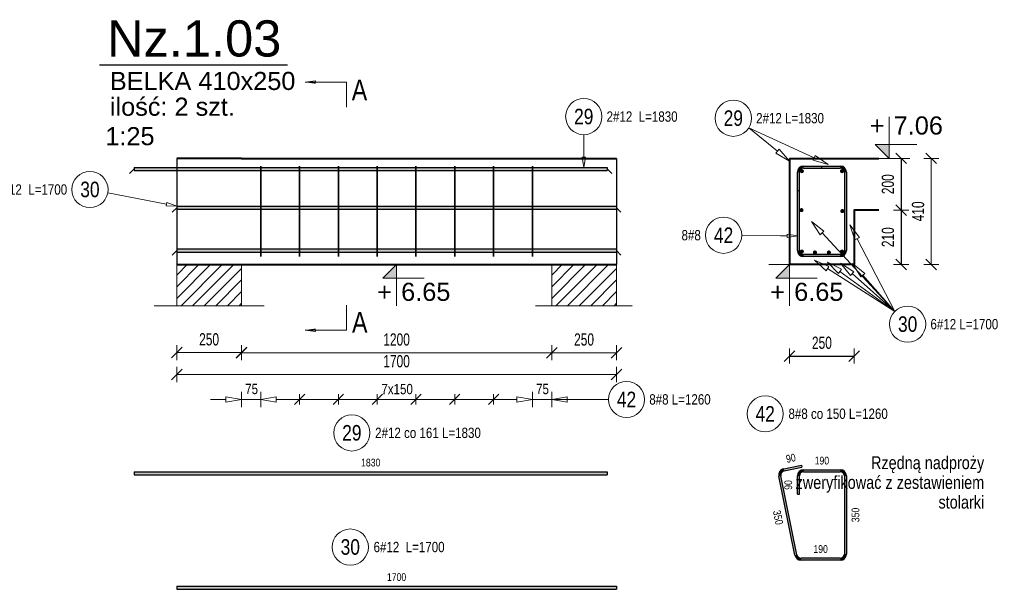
# Model space of a CAD drawing. Extents: x -1906120 to 89837, y -39133 to 303704.
# Tile 29 of 55: x 22008 to 25815, y -7332 to -5129. Entities that reach past the tile are written whole.
import ezdxf
from ezdxf.enums import TextEntityAlignment as Align

# ---------------------------------------------------------------- set-up
doc = ezdxf.new("R2010")
doc.units = 0
doc.header["$LTSCALE"] = 10
doc.header["$MEASUREMENT"] = 0
doc.linetypes.add('HIDDEN', pattern=[0.375, 0.25, -0.125])
for name, color, linetype in [('C_text', 1, 'Continuous'), ('RCAD_kształt pręta', 7, 'Continuous'), ('RCAD_opis kształtu pręta', 7, 'Continuous'), ('RCAD_opis rozkładu', 7, 'Continuous'), ('RCAD_pręt wyrzucony', 130, 'Continuous'), ('RCAD_pręty punktowe', 7, 'Continuous'), ('RCAD_rozkład pręta', 7, 'Continuous'), ('RCAD_symbole graficzne', 7, 'Continuous')]:
    doc.layers.add(name, color=color, linetype=linetype)
for name, color, linetype, lineweight in [('P-Linia1', 3, 'Continuous', 40), ('P-Linia3', 6, 'Continuous', 60), ('P-Linia4', 253, 'Continuous', 5), ('P-Opis', 1, 'Continuous', 18), ('P-Przerywana', 13, 'HIDDEN', 9), ('P-Wymiar', 254, 'Continuous', 9), ('RCAD_deskowanie', 3, 'Continuous', 40)]:
    doc.layers.add(name, color=color, linetype=linetype, lineweight=lineweight)
doc.styles.add('_Fd Opis', font='arial.ttf')
doc.styles.add('_Fdelita opis', font='arial.ttf')
doc.styles.add('ROMANS', font='arial.ttf', dxfattribs={"width": 0.7})
doc.styles.add('style1', font='arial.ttf', dxfattribs={"width": 0.8})
doc.dimstyles.new('A25', dxfattribs={"dimscale": 27, "dimtxt": 1.75, "dimasz": 0.06, "dimexe": 0, "dimexo": 0, "dimgap": 1, "dimtad": 1, "dimdec": 4, "dimrnd": 0.1, "dimdsep": 46, "dimtxsty": 'ROMANS', "dimblk": '[[[[[[[[', "dimcen": 2, "dimdle": 2, "dimse1": 1, "dimse2": 1, "dimclrd": 256, "dimclrt": 1, "dimadec": 0, "dimazin": 0, "dimtfac": 1, "dimtdec": 4, "dimtix": 1, "dimtmove": 2, "dimatfit": 3, "dimldrblk": '[[[[[[[[', "dimfxl": 0, "dimtvp": 0.6, "dimtolj": 1, "dimlwd": -1, "dimarcsym": 0})

# ---------------------------------------------------------------- blocks, each defined once
blk = doc.blocks.new('[[[[[[[[')
at = {"layer": 'P-Wymiar'}
for p, q in [((-12.7, -12.7), (12.7, 12.7)), ((0, 0), (-4.6, 0)), ((0, 18), (0, -18))]:
    blk.add_line(p, q, dxfattribs=at)
blk = doc.blocks.new('*D226')
at = {"layer": 'Defpoints', "color": 0, "transparency": 16777216}
for p in [(24065.2, -6195.8), (24315.2, -6195.8), (24315.2, -6417.1)]:
    blk.add_point(p, dxfattribs=at)
at = {"layer": 'P-Wymiar', "transparency": 16777216}
blk.add_line((24066.8, -6417.1), (24313.6, -6417.1), dxfattribs=at)
at = {"layer": 'P-Wymiar', "transparency": 16777216, "xscale": 1.62, "yscale": 1.62, "zscale": 1.62, "rotation": 180}
blk.add_blockref('[[[[[[[[', (24065.2, -6417.1), dxfattribs=at)
at = {"layer": 'P-Wymiar', "transparency": 16777216, "xscale": 1.62, "yscale": 1.62, "zscale": 1.62}
blk.add_blockref('[[[[[[[[', (24315.2, -6417.1), dxfattribs=at)
at = {"layer": 'P-Wymiar', "color": 1, "transparency": 16777216, "insert": (24190.2, -6366), "char_height": 47.25, "attachment_point": 5, "style": 'ROMANS'}
blk.add_mtext('\\A1;250', dxfattribs=at)
blk = doc.blocks.new('*D227')
at = {"layer": 'Defpoints', "color": 0, "transparency": 16777216}
for p in [(22615.2, -5970.3), (22865.2, -5970.3), (22615.2, -6416.5)]:
    blk.add_point(p, dxfattribs=at)
at = {"layer": 'P-Wymiar', "transparency": 16777216}
blk.add_line((22863.6, -6416.5), (22616.8, -6416.5), dxfattribs=at)
at = {"layer": 'P-Wymiar', "transparency": 16777216, "xscale": 1.62, "yscale": 1.62, "zscale": 1.62, "rotation": 180}
blk.add_blockref('[[[[[[[[', (22615.2, -6416.5), dxfattribs=at)
at = {"layer": 'P-Wymiar', "transparency": 16777216, "xscale": 1.62, "yscale": 1.62, "zscale": 1.62}
blk.add_blockref('[[[[[[[[', (22865.2, -6416.5), dxfattribs=at)
at = {"layer": 'P-Wymiar', "color": 1, "transparency": 16777216, "insert": (22740.2, -6365.4), "char_height": 47.25, "attachment_point": 5, "style": 'ROMANS'}
blk.add_mtext('\\A1;250', dxfattribs=at)
blk = doc.blocks.new('*D228')
at = {"layer": 'Defpoints', "color": 0, "transparency": 16777216}
for p in [(25235, -5665.2), (25246.1, -6075.2), (25533, -6075.2)]:
    blk.add_point(p, dxfattribs=at)
at = {"layer": 'P-Wymiar', "transparency": 16777216}
blk.add_line((25533, -5666.8), (25533, -6073.6), dxfattribs=at)
at = {"layer": 'P-Wymiar', "transparency": 16777216, "xscale": 1.62, "yscale": 1.62, "zscale": 1.62}
for p, rotation in [((25533, -5665.2), 90), ((25533, -6075.2), 270)]:
    blk.add_blockref('[[[[[[[[', p, dxfattribs=dict(at, rotation=rotation))
at = {"layer": 'P-Wymiar', "color": 1, "transparency": 16777216, "insert": (25481.9, -5870.2), "char_height": 47.25, "attachment_point": 5, "rotation": 90, "style": 'ROMANS'}
blk.add_mtext('\\A1;410', dxfattribs=at)
blk = doc.blocks.new('*D229')
at = {"layer": 'Defpoints', "color": 0, "transparency": 16777216}
for p in [(22865.2, -5839), (24065.2, -5839), (24065.2, -6417.1)]:
    blk.add_point(p, dxfattribs=at)
at = {"layer": 'P-Wymiar', "transparency": 16777216}
blk.add_line((22866.8, -6417.1), (24063.6, -6417.1), dxfattribs=at)
at = {"layer": 'P-Wymiar', "transparency": 16777216, "xscale": 1.62, "yscale": 1.62, "zscale": 1.62, "rotation": 180}
blk.add_blockref('[[[[[[[[', (22865.2, -6417.1), dxfattribs=at)
at = {"layer": 'P-Wymiar', "transparency": 16777216, "xscale": 1.62, "yscale": 1.62, "zscale": 1.62}
blk.add_blockref('[[[[[[[[', (24065.2, -6417.1), dxfattribs=at)
at = {"layer": 'P-Wymiar', "color": 1, "transparency": 16777216, "insert": (23465.2, -6366), "char_height": 47.25, "attachment_point": 5, "style": 'ROMANS'}
blk.add_mtext('\\A1;1200', dxfattribs=at)
blk = doc.blocks.new('*D230')
at = {"layer": 'Defpoints', "color": 0, "transparency": 16777216}
for p in [(22615.2, -5999), (24315.2, -5999), (22615.2, -6501.2)]:
    blk.add_point(p, dxfattribs=at)
at = {"layer": 'P-Wymiar', "transparency": 16777216}
blk.add_line((24313.6, -6501.2), (22616.8, -6501.2), dxfattribs=at)
at = {"layer": 'P-Wymiar', "transparency": 16777216, "xscale": 1.62, "yscale": 1.62, "zscale": 1.62, "rotation": 180}
blk.add_blockref('[[[[[[[[', (22615.2, -6501.2), dxfattribs=at)
at = {"layer": 'P-Wymiar', "transparency": 16777216, "xscale": 1.62, "yscale": 1.62, "zscale": 1.62}
blk.add_blockref('[[[[[[[[', (24315.2, -6501.2), dxfattribs=at)
at = {"layer": 'P-Wymiar', "color": 1, "transparency": 16777216, "insert": (23465.2, -6450.1), "char_height": 47.25, "attachment_point": 5, "style": 'ROMANS'}
blk.add_mtext('\\A1;1700', dxfattribs=at)
blk = doc.blocks.new('*D231')
at = {"transparency": 16777216}
blk.add_line((25416.4, -5666.8), (25416.4, -5863.6), dxfattribs=at)
at = {"layer": 'Defpoints', "color": 0, "transparency": 16777216}
for p in [(25330.1, -5665.2), (25330.1, -5865.2), (25416.4, -5865.2)]:
    blk.add_point(p, dxfattribs=at)
at = {"transparency": 16777216, "xscale": 1.62, "yscale": 1.62, "zscale": 1.62}
for p, rotation in [((25416.4, -5665.2), 90), ((25416.4, -5865.2), 270)]:
    blk.add_blockref('[[[[[[[[', p, dxfattribs=dict(at, rotation=rotation))
at = {"color": 1, "transparency": 16777216, "insert": (25365.3, -5765.2), "char_height": 47.25, "attachment_point": 5, "rotation": 90, "style": 'ROMANS'}
blk.add_mtext('\\A1;200', dxfattribs=at)
blk = doc.blocks.new('*D232')
at = {"transparency": 16777216}
blk.add_line((25416.4, -5866.8), (25416.4, -6073.6), dxfattribs=at)
at = {"layer": 'Defpoints', "color": 0, "transparency": 16777216}
for p in [(25416.4, -5865.2), (25235, -6075.2), (25416.4, -6075.2)]:
    blk.add_point(p, dxfattribs=at)
at = {"transparency": 16777216, "xscale": 1.62, "yscale": 1.62, "zscale": 1.62}
for p, rotation in [((25416.4, -5865.2), 90), ((25416.4, -6075.2), 270)]:
    blk.add_blockref('[[[[[[[[', p, dxfattribs=dict(at, rotation=rotation))
at = {"color": 1, "transparency": 16777216, "insert": (25365.3, -5970.2), "char_height": 47.25, "attachment_point": 5, "rotation": 90, "style": 'ROMANS'}
blk.add_mtext('\\A1;210', dxfattribs=at)
blk = doc.blocks.new('*D233')
at = {"transparency": 16777216}
blk.add_line((24986.6, -6429.7), (25233.4, -6429.7), dxfattribs=at)
at = {"layer": 'Defpoints', "color": 0, "transparency": 16777216}
for p in [(24985, -6075.2), (25235, -6075.2), (25235, -6429.7)]:
    blk.add_point(p, dxfattribs=at)
at = {"transparency": 16777216, "xscale": 1.62, "yscale": 1.62, "zscale": 1.62, "rotation": 180}
blk.add_blockref('[[[[[[[[', (24985, -6429.7), dxfattribs=at)
at = {"transparency": 16777216, "xscale": 1.62, "yscale": 1.62, "zscale": 1.62}
blk.add_blockref('[[[[[[[[', (25235, -6429.7), dxfattribs=at)
at = {"color": 1, "transparency": 16777216, "insert": (25110, -6378.6), "char_height": 47.25, "attachment_point": 5, "style": 'ROMANS'}
blk.add_mtext('\\A1;250', dxfattribs=at)
blk = doc.blocks.new('*D234')
at = {"layer": 'Defpoints', "color": 0, "transparency": 16777216}
for p in [(22615.2, -5970.3), (22865.2, -5970.3), (22615.2, -6416.5)]:
    blk.add_point(p, dxfattribs=at)
at = {"layer": 'P-Wymiar', "transparency": 16777216}
blk.add_line((22863.6, -6416.5), (22616.8, -6416.5), dxfattribs=at)
at = {"layer": 'P-Wymiar', "transparency": 16777216, "xscale": 1.62, "yscale": 1.62, "zscale": 1.62, "rotation": 180}
blk.add_blockref('[[[[[[[[', (22615.2, -6416.5), dxfattribs=at)
at = {"layer": 'P-Wymiar', "transparency": 16777216, "xscale": 1.62, "yscale": 1.62, "zscale": 1.62}
blk.add_blockref('[[[[[[[[', (22865.2, -6416.5), dxfattribs=at)
at = {"layer": 'P-Wymiar', "color": 1, "transparency": 16777216, "insert": (22740.2, -6365.4), "char_height": 47.25, "attachment_point": 5, "style": 'ROMANS'}
blk.add_mtext('\\A1;250', dxfattribs=at)
blk = doc.blocks.new('*D235')
at = {"layer": 'Defpoints', "color": 0, "transparency": 16777216}
for p in [(22615.2, -5970.3), (22865.2, -5970.3), (22615.2, -6416.5)]:
    blk.add_point(p, dxfattribs=at)
at = {"layer": 'P-Wymiar', "transparency": 16777216}
blk.add_line((22863.6, -6416.5), (22616.8, -6416.5), dxfattribs=at)
at = {"layer": 'P-Wymiar', "transparency": 16777216, "xscale": 1.62, "yscale": 1.62, "zscale": 1.62, "rotation": 180}
blk.add_blockref('[[[[[[[[', (22615.2, -6416.5), dxfattribs=at)
at = {"layer": 'P-Wymiar', "transparency": 16777216, "xscale": 1.62, "yscale": 1.62, "zscale": 1.62}
blk.add_blockref('[[[[[[[[', (22865.2, -6416.5), dxfattribs=at)
at = {"layer": 'P-Wymiar', "color": 1, "transparency": 16777216, "insert": (22740.2, -6365.4), "char_height": 47.25, "attachment_point": 5, "style": 'ROMANS'}
blk.add_mtext('\\A1;250', dxfattribs=at)

msp = doc.modelspace()

# ---------------------------------------------------------------- hatches: boundary and pattern name
h = msp.add_hatch(color=1)
edge = h.paths.add_edge_path(flags=0)
edge.add_arc((25031.02501, -5865.54475), 8, 0, 360, ccw=False)
h = msp.add_hatch(color=1)
edge = h.paths.add_edge_path(flags=0)
edge.add_arc((25189.02501, -5869.31752), 8, 0, 360, ccw=False)
h = msp.add_hatch(color=1)
edge = h.paths.add_edge_path(flags=0)
edge.add_arc((25032.42232, -6025.74324), 8, 0, 360, ccw=False)
h = msp.add_hatch(color=1)
edge = h.paths.add_edge_path(flags=0)
edge.add_arc((25083.12235, -6029.2261), 8, 0, 360, ccw=False)
h = msp.add_hatch(color=1)
edge = h.paths.add_edge_path(flags=0)
edge.add_arc((25136.92766, -6029.2261), 8, 0, 360, ccw=False)
h = msp.add_hatch(color=1)
edge = h.paths.add_edge_path(flags=0)
edge.add_arc((25187.62769, -6025.74324), 8, 0, 360, ccw=False)
at = {"layer": 'P-Linia4'}
h = msp.add_hatch(dxfattribs=at)
h.set_pattern_fill('ANSI31', color=256, scale=10, style=0)
h.set_pattern_definition([(45, (-18581.19, -14265.85), (-22.45064, 22.45064), [])])
h.paths.add_polyline_path([(22615.19229, -6235.11651), (22615.19229, -6075.11651), (22864.53391, -6074.92917), (22864.53391, -6234.92917)])
h = msp.add_hatch(dxfattribs=at)
h.set_pattern_fill('ANSI31', color=256, scale=10, style=0)
h.set_pattern_definition([(45, (-17131.19, -14265.85), (-22.45064, 22.45064), [])])
h.paths.add_polyline_path([(24065.19229, -6235.11651), (24065.19229, -6075.11651), (24314.53391, -6074.92917), (24314.53391, -6234.92917)])
at = {"layer": 'RCAD_kształt pręta'}
for points in [[(22450.19229, -5712.2261), (22450.19229, -5700.2261), (24280.19229, -5700.2261), (24280.19229, -5712.2261)], [(25039.02501, -5703.2261), (25039.02501, -5695.2261), (25181.02501, -5695.2261), (25181.02501, -5703.2261)], [(25039.02501, -5703.2261), (25039.02501, -5695.2261), (25109.02501, -5695.2261), (25109.02501, -5703.2261)], [(25023.02501, -5789.2261), (25015.02501, -5789.2261), (25015.02501, -5719.2261), (25023.02501, -5719.2261)], [(25023.02501, -6021.2261), (25015.02501, -6021.2261), (25015.02501, -5719.2261), (25023.02501, -5719.2261)], [(25197.02501, -5719.2261), (25205.02501, -5719.2261), (25205.02501, -6021.2261), (25197.02501, -6021.2261)], [(22615.19229, -5862.10138), (22615.19229, -5850.10138), (24315.19229, -5850.10138), (24315.19229, -5862.10138)], [(22615.19229, -6027.49933), (22615.19229, -6015.49933), (24315.19229, -6015.49933), (24315.19229, -6027.49933)], [(25181.02501, -6037.2261), (25181.02501, -6045.2261), (25039.02501, -6045.2261), (25039.02501, -6037.2261)]]:
    msp.add_hatch(color=4, dxfattribs=at).paths.add_polyline_path(points, flags=0)
h = msp.add_hatch(color=4, dxfattribs=at)
edge = h.paths.add_edge_path(flags=0)
edge.add_line((25039.02501, -5695.2261), (25039.02501, -5703.2261))
edge.add_arc((25039.02501, -5719.2261), 16, 90, 180)
edge.add_line((25023.02501, -5719.2261), (25015.02501, -5719.2261))
edge.add_arc((25039.02501, -5719.2261), 24, 450, 540, ccw=False)
h = msp.add_hatch(color=4, dxfattribs=at)
edge = h.paths.add_edge_path(flags=0)
edge.add_line((25039.02501, -5695.2261), (25039.02501, -5703.2261))
edge.add_arc((25039.02501, -5719.2261), 16, 90, 180)
edge.add_line((25023.02501, -5719.2261), (25015.02501, -5719.2261))
edge.add_arc((25039.02501, -5719.2261), 24, 450, 540, ccw=False)
h = msp.add_hatch(color=4, dxfattribs=at)
edge = h.paths.add_edge_path(flags=0)
edge.add_line((25205.02501, -5719.2261), (25197.02501, -5719.2261))
edge.add_arc((25181.02501, -5719.2261), 16, 0, 90)
edge.add_line((25181.02501, -5703.2261), (25181.02501, -5695.2261))
edge.add_arc((25181.02501, -5719.2261), 24, 360, 450, ccw=False)
h = msp.add_hatch(color=4, dxfattribs=at)
edge = h.paths.add_edge_path(flags=0)
edge.add_line((25015.02501, -6021.2261), (25023.02501, -6021.2261))
edge.add_arc((25039.02501, -6021.2261), 16, 180, 270)
edge.add_line((25039.02501, -6037.2261), (25039.02501, -6045.2261))
edge.add_arc((25039.02501, -6021.2261), 24, 540, 630, ccw=False)
h = msp.add_hatch(color=4, dxfattribs=at)
edge = h.paths.add_edge_path(flags=0)
edge.add_line((25181.02501, -6045.2261), (25181.02501, -6037.2261))
edge.add_arc((25181.02501, -6021.2261), 16, -90, 0)
edge.add_line((25197.02501, -6021.2261), (25205.02501, -6021.2261))
edge.add_arc((25181.02501, -6021.2261), 24, 270, 360, ccw=False)
at = {"layer": 'RCAD_pręt wyrzucony'}
for points in [[(24964.04361, -6873.98373), (24962.45426, -6866.1432), (25031.05892, -6852.23635), (25032.64827, -6860.07688)], [(22450.19229, -6888.90133), (22450.19229, -6876.90133), (24280.19229, -6876.90133), (24280.19229, -6888.90133)], [(25039.02501, -6877.29664), (25039.02501, -6869.29664), (25181.02501, -6869.29664), (25181.02501, -6877.29664)], [(25013.4959, -7198.47535), (25005.65537, -7200.06471), (24943.70072, -6894.43286), (24951.54126, -6892.84351)], [(25023.02501, -6963.29664), (25015.02501, -6963.29664), (25015.02501, -6893.29664), (25023.02501, -6893.29664)], [(25197.02501, -6893.29664), (25205.02501, -6893.29664), (25205.02501, -7195.29664), (25197.02501, -7195.29664)], [(25181.02501, -7211.29664), (25181.02501, -7219.29664), (25029.17696, -7219.29664), (25029.17696, -7211.29664)], [(22615.19229, -7331.79646), (22615.19229, -7319.79646), (24315.19229, -7319.79646), (24315.19229, -7331.79646)]]:
    msp.add_hatch(color=4, dxfattribs=at).paths.add_polyline_path(points, flags=0)
h = msp.add_hatch(color=4, dxfattribs=at)
edge = h.paths.add_edge_path(flags=0)
edge.add_line((24962.45426, -6866.1432), (24964.04361, -6873.98373))
edge.add_arc((24967.22232, -6889.6648), 16, 101.4591559, 191.4591559)
edge.add_line((24951.54126, -6892.84351), (24943.70072, -6894.43286))
edge.add_arc((24967.22232, -6889.6648), 24, 461.4591559, 551.4591559, ccw=False)
h = msp.add_hatch(color=4, dxfattribs=at)
edge = h.paths.add_edge_path(flags=0)
edge.add_line((25039.02501, -6869.29664), (25039.02501, -6877.29664))
edge.add_arc((25039.02501, -6893.29664), 16, 90, 180)
edge.add_line((25023.02501, -6893.29664), (25015.02501, -6893.29664))
edge.add_arc((25039.02501, -6893.29664), 24, 450, 540, ccw=False)
h = msp.add_hatch(color=4, dxfattribs=at)
edge = h.paths.add_edge_path(flags=0)
edge.add_line((25205.02501, -6893.29664), (25197.02501, -6893.29664))
edge.add_arc((25181.02501, -6893.29664), 16, 0, 90)
edge.add_line((25181.02501, -6877.29664), (25181.02501, -6869.29664))
edge.add_arc((25181.02501, -6893.29664), 24, 360, 450, ccw=False)
h = msp.add_hatch(color=4, dxfattribs=at)
edge = h.paths.add_edge_path(flags=0)
edge.add_line((25181.02501, -7219.29664), (25181.02501, -7211.29664))
edge.add_arc((25181.02501, -7195.29664), 16, -90, 0)
edge.add_line((25197.02501, -7195.29664), (25205.02501, -7195.29664))
edge.add_arc((25181.02501, -7195.29664), 24, 270, 360, ccw=False)
h = msp.add_hatch(color=4, dxfattribs=at)
edge = h.paths.add_edge_path(flags=0)
edge.add_line((25005.65537, -7200.06471), (25013.4959, -7198.47535))
edge.add_arc((25029.17696, -7195.29664), 16, -168.5408441, -90)
edge.add_line((25029.17696, -7211.29664), (25029.17696, -7219.29664))
edge.add_arc((25029.17696, -7195.29664), 24, 191.4591559, 270, ccw=False)
at = {"layer": 'RCAD_pręty punktowe'}
h = msp.add_hatch(color=1, dxfattribs=at)
edge = h.paths.add_edge_path(flags=0)
edge.add_arc((25032.42232, -5714.70896), 8, 0, 360, ccw=False)
h = msp.add_hatch(color=1, dxfattribs=at)
edge = h.paths.add_edge_path(flags=0)
edge.add_arc((25187.62769, -5714.70896), 8, 0, 360, ccw=False)
at = {"layer": 'RCAD_symbole graficzne', "linetype": 'Continuous', "lineweight": 0}
for points in [[(23111.75238, -5370.9312), (23151.75238, -5370.9312), (23151.75238, -5376.63307)], [(23111.75238, -6329.27157), (23151.75238, -6329.27157), (23151.75238, -6323.5697)]]:
    msp.add_hatch(color=7, dxfattribs=at).paths.add_polyline_path(points, flags=0)
at = {"layer": 'RCAD_symbole graficzne'}
for points in [[(25316.54214, -5611.89276), (25369.87547, -5665.2261), (25369.87547, -5611.89276)], [(23411.85896, -6128.55943), (23465.19229, -6075.2261), (23465.19229, -6128.55943)], [(24931.69167, -6128.55943), (24985.02501, -6075.2261), (24985.02501, -6128.55943)]]:
    msp.add_hatch(color=1, dxfattribs=at).paths.add_polyline_path(points, flags=0)

# ---------------------------------------------------------------- linework, layer by layer
at = {"layer": 'C_text'}
for points in [[(22615.19229, -5665.2261), (22615.19229, -6075.2261)], [(24315.19229, -5665.2261), (24315.19229, -6075.2261)]]:
    msp.add_lwpolyline(points, dxfattribs=at)
at = {"layer": 'P-Linia1'}
msp.add_lwpolyline([(24015.19229, -5665.2261), (24315.19229, -5665.2261)], dxfattribs=at)
at = {"layer": 'P-Linia3', "color": 6, "linetype": 'Continuous', "lineweight": 30}
msp.add_line((22316.13239, -5303.7109), (23043.06283, -5303.7109), dxfattribs=at)
at = {"layer": 'P-Linia4'}
for points in [[(22615.19229, -6075.2261), (22615.19229, -6235.24182)], [(22865.19229, -6075.2261), (22865.19229, -6075.2261)], [(22865.19229, -6075.2261), (22865.19229, -6235.24182)], [(24065.19229, -6075.2261), (24065.19229, -6075.2261)], [(24065.19229, -6235.2261), (24065.19229, -6075.2261)], [(24065.19229, -6235.2261), (24065.19229, -6075.2261)], [(24315.19229, -6235.2261), (24315.19229, -6075.2261)]]:
    msp.add_lwpolyline(points, dxfattribs=at)
at = {"layer": 'P-Przerywana'}
for points in [[(22527.51668, -6235.24182), (22952.86791, -6235.24182)], [(24002.51668, -6235.24182), (24377.86791, -6235.24182)]]:
    msp.add_lwpolyline(points, dxfattribs=at)
at = {"layer": 'RCAD_deskowanie'}
for points in [[(22865.19229, -5665.2261), (22615.19229, -5665.2261)], [(22865.19229, -5665.2261), (24015.19229, -5665.2261)], [(24985.02501, -5665.2261), (25330.10592, -5665.2261)], [(24985.02501, -5665.2261), (24985.02501, -6075.2261)], [(25330.10592, -5865.2261), (25235.02501, -5865.2261), (25235.02501, -6075.2261)], [(22615.19229, -6075.2261), (24315.19229, -6075.2261)], [(22865.19229, -6075.2261), (22865.19229, -6075.2261)], [(24065.19229, -6075.2261), (24065.19229, -6075.2261)], [(25235.02501, -6075.2261), (24985.02501, -6075.2261)]]:
    msp.add_lwpolyline(points, dxfattribs=at)
at = {"layer": 'RCAD_kształt pręta', "color": 2, "lineweight": 5}
for p, q in [((22450.19229, -5706.2261), (22432.69229, -5723.7261)), ((24280.19229, -5706.2261), (24297.69229, -5723.7261)), ((22615.19229, -5856.10138), (22597.69229, -5873.60138)), ((24315.19229, -5856.10138), (24332.69229, -5873.60138)), ((22615.19229, -6021.49933), (22597.69229, -6038.99933)), ((24315.19229, -6021.49933), (24332.69229, -6038.99933))]:
    msp.add_line(p, q, dxfattribs=at)
at = {"layer": 'RCAD_kształt pręta', "color": 4}
for p, q in [((22450.19229, -5700.2261), (24280.19229, -5700.2261)), ((22450.19229, -5700.2261), (22450.19229, -5712.2261)), ((24280.19229, -5700.2261), (24280.19229, -5712.2261)), ((25039.02501, -5695.2261), (25181.02501, -5695.2261)), ((25039.02501, -5695.2261), (25109.02501, -5695.2261)), ((25039.02501, -5703.2261), (25181.02501, -5703.2261)), ((25039.02501, -5703.2261), (25109.02501, -5703.2261)), ((25109.02501, -5695.2261), (25109.02501, -5703.2261)), ((22450.19229, -5712.2261), (24280.19229, -5712.2261)), ((25015.02501, -5789.2261), (25015.02501, -5719.2261)), ((25015.02501, -6021.2261), (25015.02501, -5719.2261)), ((25023.02501, -5789.2261), (25023.02501, -5719.2261)), ((25023.02501, -6021.2261), (25023.02501, -5719.2261)), ((25197.02501, -5719.2261), (25197.02501, -6021.2261)), ((25205.02501, -5719.2261), (25205.02501, -6021.2261)), ((25015.02501, -5789.2261), (25023.02501, -5789.2261)), ((22615.19229, -5850.10138), (24315.19229, -5850.10138)), ((22615.19229, -5850.10138), (22615.19229, -5862.10138)), ((22615.19229, -5862.10138), (24315.19229, -5862.10138)), ((24315.19229, -5850.10138), (24315.19229, -5862.10138)), ((22615.19229, -6015.49933), (24315.19229, -6015.49933)), ((22615.19229, -6015.49933), (22615.19229, -6027.49933)), ((24315.19229, -6015.49933), (24315.19229, -6027.49933)), ((22615.19229, -6027.49933), (24315.19229, -6027.49933)), ((25181.02501, -6037.2261), (25039.02501, -6037.2261)), ((25181.02501, -6045.2261), (25039.02501, -6045.2261))]:
    msp.add_line(p, q, dxfattribs=at)
for centre, radius, start, end in [((25039.02501, -5719.2261), 24, 90, 180), ((25039.02501, -5719.2261), 24, 90, 180), ((25039.02501, -5719.2261), 16, 90, 180), ((25039.02501, -5719.2261), 16, 90, 180), ((25181.02501, -5719.2261), 24, 360, 90), ((25181.02501, -5719.2261), 16, 360, 90), ((25039.02501, -6021.2261), 24, 180, 270), ((25039.02501, -6021.2261), 16, 180, 270), ((25181.02501, -6021.2261), 16, 270, 0), ((25181.02501, -6021.2261), 24, 270, 360)]:
    msp.add_arc(centre, radius, start, end, dxfattribs=at)
at = {"layer": 'RCAD_opis kształtu pręta', "color": 8, "lineweight": 0}
for p, q in [((24189.0009, -5573.88758), (24189.0009, -5660.2261)), ((24189.0009, -5700.2261), (24182.33424, -5660.2261)), ((24195.66757, -5660.2261), (24182.33424, -5660.2261)), ((24195.66757, -5660.2261), (24189.0009, -5700.2261)), ((22348.14636, -5799.03557), (22575.90417, -5842.58852)), ((22577.15631, -5836.0405), (22574.65202, -5849.13654)), ((22615.19229, -5850.10138), (22574.65202, -5849.13654)), ((22577.15631, -5836.0405), (22615.19229, -5850.10138)), ((24950.02501, -5964.83254), (24799.86692, -5963.3673)), ((24950.02501, -5964.83254), (24975.02501, -5964.83254)), ((24975.02501, -5958.16588), (25015.02501, -5964.83254)), ((24975.02501, -5958.16588), (24975.02501, -5971.49921)), ((25015.02501, -5964.83254), (24975.02501, -5971.49921))]:
    msp.add_line(p, q, dxfattribs=at)
for centre in [(24189.0009, -5503.88758), (22279.39214, -5785.88806), (24729.87025, -5962.68428)]:
    msp.add_circle(centre, 70, dxfattribs=at)
at = {"layer": 'RCAD_opis rozkładu', "color": 8, "lineweight": 0}
for p, q in [((24826.85191, -5547.16174), (24937.80178, -5637.70739)), ((24826.85191, -5547.16174), (25080.22546, -5663.50507)), ((24944.12447, -5629.95991), (24931.47909, -5645.45488)), ((24944.12447, -5629.95991), (24984.28671, -5675.64353)), ((24984.28671, -5675.64353), (24931.47909, -5645.45488)), ((25084.39835, -5654.41733), (25076.05258, -5672.59282)), ((25134.75191, -5688.54237), (25076.05258, -5672.59282)), ((25084.39835, -5654.41733), (25134.75191, -5688.54237)), ((25103.15518, -5960.43794), (25069.76109, -5909.59668)), ((25069.76109, -5909.59668), (25117.83915, -5946.85925)), ((25237.21197, -5980.52347), (25218.56085, -5922.62584)), ((25218.56085, -5922.62584), (25254.98141, -5971.34486)), ((25103.15518, -5960.43794), (25117.83915, -5946.85925)), ((25391.61145, -6257.64508), (25110.49716, -5953.6486)), ((25237.21197, -5980.52347), (25254.98141, -5971.34486)), ((25391.61145, -6257.64508), (25246.09669, -5975.93417)), ((25126.47739, -6099.95065), (25081.31842, -6059.19935)), ((25081.31842, -6059.19935), (25137.253, -6083.10172)), ((25126.47739, -6099.95065), (25137.253, -6083.10172)), ((25173.94506, -6110.29086), (25131.49217, -6066.72766)), ((25131.49217, -6066.72766), (25185.77891, -6094.16758)), ((25391.61145, -6257.64508), (25131.86519, -6091.52618)), ((25219.96675, -6118.42993), (25181.7693, -6071.09121)), ((25181.7693, -6071.09121), (25233.25513, -6103.48272)), ((25260.86984, -6123.69535), (25228.8337, -6071.98766)), ((25228.8337, -6071.98766), (25275.90822, -6110.51024)), ((25173.94506, -6110.29086), (25185.77891, -6094.16758)), ((25391.61145, -6257.64508), (25179.86198, -6102.22922)), ((25219.96675, -6118.42993), (25233.25513, -6103.48272)), ((25391.61145, -6257.64508), (25226.61094, -6110.95633)), ((25260.86984, -6123.69535), (25275.90822, -6110.51024)), ((25391.61145, -6257.64508), (25268.38903, -6117.1028)), ((22865.19229, -6627.62457), (22865.19229, -6567.62457)), ((22940.19229, -6627.62457), (22940.19229, -6567.62457)), ((23110.19229, -6577.62457), (23070.19229, -6617.62457)), ((23090.19229, -6617.62457), (23090.19229, -6577.62457)), ((23260.19229, -6577.62457), (23220.19229, -6617.62457)), ((23240.19229, -6617.62457), (23240.19229, -6577.62457)), ((23410.19229, -6577.62457), (23370.19229, -6617.62457)), ((23390.19229, -6617.62457), (23390.19229, -6577.62457)), ((23520.19229, -6617.62457), (23560.19229, -6577.62457)), ((23540.19229, -6617.62457), (23540.19229, -6577.62457)), ((23670.19229, -6617.62457), (23710.19229, -6577.62457)), ((23690.19229, -6617.62457), (23690.19229, -6577.62457)), ((23820.19229, -6617.62457), (23860.19229, -6577.62457)), ((23840.19229, -6617.62457), (23840.19229, -6577.62457)), ((23990.19229, -6627.62457), (23990.19229, -6567.62457)), ((24065.19229, -6627.62457), (24065.19229, -6567.62457)), ((22745.19229, -6597.62457), (22805.19229, -6597.62457)), ((22805.19229, -6587.62457), (22865.19229, -6597.62457)), ((22805.19229, -6587.62457), (22805.19229, -6607.62457)), ((22865.19229, -6597.62457), (22805.19229, -6607.62457)), ((22940.19229, -6597.62457), (22865.19229, -6597.62457)), ((22940.19229, -6597.62457), (23000.19229, -6587.62457)), ((23000.19229, -6607.62457), (22940.19229, -6597.62457)), ((23000.19229, -6607.62457), (23000.19229, -6587.62457)), ((23090.19229, -6597.62457), (23000.19229, -6597.62457)), ((23240.19229, -6597.62457), (23090.19229, -6597.62457)), ((23390.19229, -6597.62457), (23240.19229, -6597.62457)), ((23465.19229, -6597.62457), (23390.19229, -6597.62457)), ((23465.19229, -6597.62457), (23540.19229, -6597.62457)), ((23540.19229, -6597.62457), (23690.19229, -6597.62457)), ((23690.19229, -6597.62457), (23840.19229, -6597.62457)), ((23840.19229, -6597.62457), (23930.19229, -6597.62457)), ((23930.19229, -6587.62457), (23990.19229, -6597.62457)), ((23930.19229, -6587.62457), (23930.19229, -6607.62457)), ((23990.19229, -6597.62457), (23930.19229, -6607.62457)), ((23990.19229, -6597.62457), (24065.19229, -6597.62457)), ((24065.19229, -6597.62457), (24125.19229, -6587.62457)), ((24284.44292, -6597.62457), (24065.19229, -6597.62457)), ((24125.19229, -6607.62457), (24065.19229, -6597.62457)), ((24125.19229, -6607.62457), (24125.19229, -6587.62457)), ((24185.19229, -6597.62457), (24125.19229, -6597.62457))]:
    msp.add_line(p, q, dxfattribs=at)
for centre in [(24767.45013, -5510.12894), (25441.59149, -6306.65524), (24354.44292, -6597.62457)]:
    msp.add_circle(centre, 70, dxfattribs=at)
at = {"layer": 'RCAD_pręt wyrzucony', "color": 4}
for p, q in [((24962.45426, -6866.1432), (25031.05892, -6852.23635)), ((25031.05892, -6852.23635), (25032.64827, -6860.07688)), ((22450.19229, -6876.90133), (24280.19229, -6876.90133)), ((22450.19229, -6876.90133), (22450.19229, -6888.90133)), ((22450.19229, -6888.90133), (24280.19229, -6888.90133)), ((24280.19229, -6876.90133), (24280.19229, -6888.90133)), ((24964.04361, -6873.98373), (25032.64827, -6860.07688)), ((25039.02501, -6869.29664), (25181.02501, -6869.29664)), ((25039.02501, -6877.29664), (25181.02501, -6877.29664)), ((25005.65537, -7200.06471), (24943.70072, -6894.43286)), ((25013.4959, -7198.47535), (24951.54126, -6892.84351)), ((25015.02501, -6963.29664), (25015.02501, -6893.29664)), ((25023.02501, -6963.29664), (25023.02501, -6893.29664)), ((25197.02501, -6893.29664), (25197.02501, -7195.29664)), ((25205.02501, -6893.29664), (25205.02501, -7195.29664)), ((25015.02501, -6963.29664), (25023.02501, -6963.29664)), ((25181.02501, -7211.29664), (25029.17696, -7211.29664)), ((25181.02501, -7219.29664), (25029.17696, -7219.29664)), ((22615.19229, -7319.79646), (24315.19229, -7319.79646)), ((22615.19229, -7319.79646), (22615.19229, -7331.79646)), ((22615.19229, -7331.79646), (24315.19229, -7331.79646)), ((24315.19229, -7319.79646), (24315.19229, -7331.79646))]:
    msp.add_line(p, q, dxfattribs=at)
at = {"layer": 'RCAD_pręt wyrzucony', "color": 8, "lineweight": 0}
for centre in [(24890.70203, -6653.14928), (23292.25777, -6726.96426), (23286.2037, -7168.56438)]:
    msp.add_circle(centre, 70, dxfattribs=at)
at = {"layer": 'RCAD_pręt wyrzucony', "color": 4}
for centre, radius, start, end in [((24967.22232, -6889.6648), 24, 101.4591559, 191.4591559), ((24967.22232, -6889.6648), 16, 101.4591559, 191.4591559), ((25039.02501, -6893.29664), 24, 90, 180), ((25039.02501, -6893.29664), 16, 90, 180), ((25181.02501, -6893.29664), 24, 360, 90), ((25181.02501, -6893.29664), 16, 360, 90), ((25181.02501, -7195.29664), 16, 270, 360), ((25181.02501, -7195.29664), 24, 270, 360), ((25029.17696, -7195.29664), 24, 191.4591559, 270), ((25029.17696, -7195.29664), 16, 191.4591559, 270)]:
    msp.add_arc(centre, radius, start, end, dxfattribs=at)
at = {"layer": 'RCAD_rozkład pręta', "color": 7, "linetype": 'ByBlock', "lineweight": 35}
for p, q in [((22940.19229, -6045.2261), (22940.19229, -5695.2261)), ((23090.19229, -6045.2261), (23090.19229, -5695.2261)), ((23240.19229, -6045.2261), (23240.19229, -5695.2261)), ((23390.19229, -6045.2261), (23390.19229, -5695.2261)), ((23540.19229, -6045.2261), (23540.19229, -5695.2261)), ((23690.19229, -6045.2261), (23690.19229, -5695.2261)), ((23840.19229, -6045.2261), (23840.19229, -5695.2261)), ((23990.19229, -6045.2261), (23990.19229, -5695.2261))]:
    msp.add_line(p, q, dxfattribs=at)
at = {"layer": 'RCAD_symbole graficzne', "color": 7, "linetype": 'Continuous', "lineweight": 0}
for p, q in [((23111.75238, -5370.9312), (23151.75238, -5365.22934)), ((23151.75238, -5370.9312), (23151.75238, -5365.22934)), ((23111.75238, -5370.9312), (23271.75238, -5370.9312)), ((23271.75238, -5370.9312), (23271.75238, -5466.9312)), ((23271.75238, -6329.27157), (23271.75238, -6233.27157)), ((23111.75238, -6329.27157), (23151.75238, -6334.97343)), ((23111.75238, -6329.27157), (23271.75238, -6329.27157)), ((23151.75238, -6329.27157), (23151.75238, -6334.97343))]:
    msp.add_line(p, q, dxfattribs=at)
at = {"layer": 'RCAD_symbole graficzne', "color": 1, "lineweight": 0}
for p, q in [((25369.87547, -5665.2261), (25369.87547, -5505.2261)), ((25476.54214, -5611.89276), (25316.54214, -5611.89276)), ((25316.54214, -5611.89276), (25369.87547, -5665.2261)), ((25449.87547, -5665.2261), (25289.87547, -5665.2261)), ((23545.19229, -6075.2261), (23385.19229, -6075.2261)), ((23411.85896, -6128.55943), (23465.19229, -6075.2261)), ((23465.19229, -6075.2261), (23465.19229, -6235.2261)), ((25065.02501, -6075.2261), (24905.02501, -6075.2261)), ((24931.69167, -6128.55943), (24985.02501, -6075.2261)), ((24985.02501, -6075.2261), (24985.02501, -6235.2261)), ((23571.85896, -6128.55943), (23411.85896, -6128.55943)), ((25091.69167, -6128.55943), (24931.69167, -6128.55943))]:
    msp.add_line(p, q, dxfattribs=at)

# ---------------------------------------------------------------- texts
at = {"layer": 'P-Linia1', "color": 3, "lineweight": 30, "style": '_Fdelita opis'}
for s, p in [('BELKA 410x250', (22356.39472, -5400.89545)), ('1:25', (22338.9919, -5614.44992))]:
    msp.add_text(s, height=70, dxfattribs=at).set_placement(p)
at = {"layer": 'P-Linia1', "color": 1, "lineweight": 30, "style": '_Fdelita opis'}
msp.add_text('ilość: 2 szt.', height=70, dxfattribs=at).set_placement((22356.46827, -5500.43158))
at = {"layer": 'P-Linia3', "color": 6, "lineweight": 30, "style": '_Fdelita opis'}
msp.add_text('Nz.1.03', height=140, dxfattribs=at).set_placement((22345.60162, -5271.52567))
at = {"layer": 'P-Opis', "insert": (25737.73947, -6817.18988), "char_height": 50, "attachment_point": 3, "line_spacing_factor": 0.914286, "style": '_Fd Opis'}
msp.add_mtext('{\\W0.8;Rzędną nadproży \\Pzweryfikować z zestawieniem \\Pstolarki}', dxfattribs=at)
at = {"layer": 'RCAD_opis kształtu pręta', "color": 1, "attachment_point": 5, "style": 'style1'}
for s, insert, char_height in [('29', (24189.0009, -5503.88758), 60), ('2#12  L=1830', (24414.62982, -5503.88758), 40), ('30', (22279.39214, -5785.88806), 60), ('6#12  L=1700', (22053.94875, -5785.88806), 40), ('8#8  ', (24604.46507, -5962.68428), 40), ('42', (24729.87025, -5962.68428), 60)]:
    msp.add_mtext(s, dxfattribs=dict(at, insert=insert, char_height=char_height))
at = {"layer": 'RCAD_opis rozkładu', "color": 1, "char_height": 60, "attachment_point": 5, "style": 'style1'}
for s, insert in [('29', (24767.45013, -5510.12894)), ('30', (25441.59149, -6306.65524)), ('42', (24354.44292, -6597.62457))]:
    msp.add_mtext(s, dxfattribs=dict(at, insert=insert))
at = {"layer": 'RCAD_opis rozkładu', "color": 2, "char_height": 40, "style": 'style1'}
for s, insert, attachment_point in [('2#12 L=1830', (24986.86896, -5510.12894), 5), ('6#12 L=1700', (25660.82478, -6306.65524), 5), ('75', (22879.7837, -6577.70643), 7), ('7x150', (23406.42012, -6578.04749), 7), ('75', (24004.7837, -6577.70643), 7), ('8#8 L=1260', (24561.17962, -6597.62457), 5)]:
    msp.add_mtext(s, dxfattribs=dict(at, insert=insert, attachment_point=attachment_point))
at = {"layer": 'RCAD_pręt wyrzucony', "color": 1, "attachment_point": 5, "style": 'style1'}
for s, insert, char_height in [('42', (24890.70203, -6653.14928), 60), ('29', (23292.25777, -6726.96426), 60), ('190', (25110.02501, -6834.29664), 30), ('30', (23286.2037, -7168.56438), 60), ('190', (25105.10099, -7176.29664), 30), ('1700', (23465.19229, -7284.79646), 30)]:
    msp.add_mtext(s, dxfattribs=dict(at, insert=insert, char_height=char_height))
at = {"layer": 'RCAD_pręt wyrzucony', "color": 2, "char_height": 40, "attachment_point": 4, "style": 'style1'}
for s, insert in [('8#8 co 150 L=1260', (24980.70203, -6653.14928)), ('2#12 co 161 L=1830', (23382.25777, -6726.96426)), ('6#12  L=1700', (23376.2037, -7168.56438))]:
    msp.add_mtext(s, dxfattribs=dict(at, insert=insert))
at = {"layer": 'RCAD_pręt wyrzucony', "color": 1, "char_height": 30, "attachment_point": 5, "style": 'style1'}
for s, insert, rotation in [('90', (24989.80316, -6824.88744), 11.4591559), ('1830', (23365.19229, -6841.90133), 360), ('90', (24980.02501, -6928.29664), 90), ('350', (24940.37571, -7054.20221), 281.4591559), ('350', (25240.02501, -7044.29664), 90)]:
    msp.add_mtext(s, dxfattribs=dict(at, insert=insert, rotation=rotation))
at = {"layer": 'RCAD_symbole graficzne', "color": 2, "style": 'style1'}
msp.add_text('+', height=70, dxfattribs=at).set_placement((25352.09769, -5594.11498), align=Align.BOTTOM_RIGHT)
msp.add_text('7.06 ', height=70, dxfattribs=at).set_placement((25387.65325, -5594.11498), align=Align.BOTTOM_LEFT)
for p in [(23447.41451, -6146.33721), (24967.24723, -6146.33721)]:
    msp.add_text('+', height=70, dxfattribs=at).set_placement(p, align=Align.TOP_RIGHT)
for p in [(23482.97007, -6146.33721), (25002.80279, -6146.33721)]:
    msp.add_text('6.65 ', height=70, dxfattribs=at).set_placement(p, align=Align.TOP_LEFT)
at = {"layer": 'RCAD_symbole graficzne', "color": 73, "char_height": 80, "attachment_point": 5, "style": 'style1'}
for insert in [(23321.78777, -5400.9312), (23322.86809, -6299.27157)]:
    msp.add_mtext('A', dxfattribs=dict(at, insert=insert))

# ---------------------------------------------------------------- dimensions: what is measured, and where the dimension line sits
for base, p1, p2, picture, middle in [((25416.39896, -5865.2261), (25330.10592, -5665.2261), (25330.10592, -5865.2261), '*D231', (25365.27439, -5765.2261)), ((25416.39896, -6075.2261), (25416.39896, -5865.2261), (25235.02501, -6075.2261), '*D232', (25365.27439, -5970.2261))]:
    dim = msp.add_linear_dim(base=base, p1=p1, p2=p2, angle=90, dimstyle='A25', override={"dimfxl": 0.18, "dimfxlon": 1})
    dim.commit()
    dim.dimension.update_dxf_attribs({"geometry": picture, "text_midpoint": middle})
dim = msp.add_linear_dim(base=(25235.02501, -6429.74213), p1=(24985.02501, -6075.2261), p2=(25235.02501, -6075.2261), dimstyle='A25', override={"dimfxl": 0.18, "dimfxlon": 1})
dim.commit()
dim.dimension.update_dxf_attribs({"geometry": '*D233', "text_midpoint": (25110.02501, -6378.61756)})
at = {"layer": 'P-Wymiar'}
dim = msp.add_linear_dim(base=(25533.04381, -6075.2261), p1=(25235.02501, -5665.2261), p2=(25246.07112, -6075.2261), angle=90, dimstyle='A25', override={"dimfxl": 0.18, "dimfxlon": 1}, dxfattribs=at)
dim.commit()
dim.dimension.update_dxf_attribs({"geometry": '*D228', "text_midpoint": (25481.91924, -5870.2261)})
for base, p1, p2, picture, middle in [((24065.19229, -6417.14382), (22865.19229, -5839.00907), (24065.19229, -5839.00907), '*D229', (23465.19229, -6366.01925)), ((22615.19229, -6416.48008), (22865.19229, -5970.28049), (22615.19229, -5970.28049), '*D227', (22740.19229, -6365.35551)), ((22615.19229, -6416.48008), (22865.19229, -5970.28049), (22615.19229, -5970.28049), '*D234', (22740.19229, -6365.35551)), ((22615.19229, -6416.48008), (22865.19229, -5970.28049), (22615.19229, -5970.28049), '*D235', (22740.19229, -6365.35551)), ((22615.19229, -6501.19216), (24315.19229, -5999.00907), (22615.19229, -5999.00907), '*D230', (23465.19229, -6450.06759)), ((24315.19229, -6417.14382), (24065.19229, -6195.80943), (24315.19229, -6195.80943), '*D226', (24190.19229, -6366.01925))]:
    dim = msp.add_linear_dim(base=base, p1=p1, p2=p2, dimstyle='A25', override={"dimfxl": 0.18, "dimfxlon": 1}, dxfattribs=at)
    dim.commit()
    dim.dimension.update_dxf_attribs({"geometry": picture, "text_midpoint": middle})

doc.saveas('drawing.dxf')
